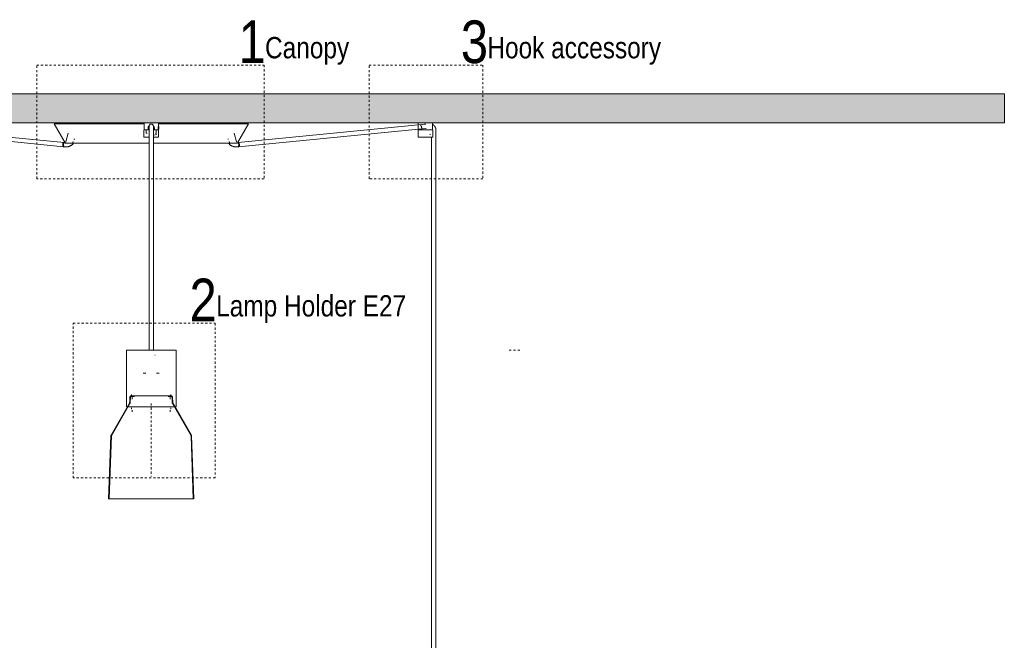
# Model space of a CAD drawing. Header units: millimetres. Extents: x 5395 to 9995, y 397 to 7363.
# Tile 3 of 5: x 6409 to 7795, y 1271 to 2145. Entities that reach past the tile are written whole.
import ezdxf

# ---------------------------------------------------------------- set-up
doc = ezdxf.new("R2010")
doc.units = ezdxf.units.MM
doc.linetypes.add('Dash', pattern=[6, 3, -3])
doc.layers.add('A-ANNO-DIMS', color=7, linetype='Dash', lineweight=9, true_color=0xd2d2d2)
for name, color, linetype, lineweight in [('A-CLNG', 7, 'Continuous', 9), ('E-LITE-EQPM', 7, 'Continuous', 20), ('G-ANNO-TEXT', 7, 'Continuous', 9)]:
    doc.layers.add(name, color=color, linetype=linetype, lineweight=lineweight)
doc.styles.add('Arial Narrow_1', font='ARIALN.TTF', dxfattribs={"height": 60})
doc.styles.add('Arial Narrow_2', font='ARIALN.TTF', dxfattribs={"height": 30})

# ---------------------------------------------------------------- blocks, each defined once
blk = doc.blocks.new('68591-3L_ 68592-3L KOMBO120 - 64314-54-3L CONGA Black_White pendant lamp ø450-3L-760899-Alzado_PDF')
at = {"layer": 'E-LITE-EQPM', "lineweight": 9}
for p, q in [((6471.4, 1972.2), (6208, 1997.9)), ((6458.3, 1998.9), (6457.4, 1998.4)), ((6457.4, 1998.4), (6472.9, 1971.6)), ((6457.4, 1998.4), (6584.2, 1998.4)), ((6458.3, 1998.9), (6584.2, 1998.9)), ((6481.1, 1999.4), (6481, 1998.9)), ((6482, 2000), (6481.9, 2000)), ((6584.1, 2000), (6584.1, 1990)), ((6584.1, 2000), (6594.1, 2000)), ((6594.1, 2000), (6604.1, 2000)), ((6604.1, 1994.8), (6604.1, 2000)), ((6604.1, 1998.9), (6729.9, 1998.9)), ((6604.1, 1998.4), (6730.8, 1998.4)), ((6706.2, 2000), (6706.4, 2000)), ((6707.3, 1998.9), (6707.1, 1999.4)), ((6715.3, 1971.6), (6730.8, 1998.4)), ((6979.7, 1997.9), (6716.3, 1972.2)), ((6730.8, 1998.4), (6729.9, 1998.9)), ((6970, 2000), (6970, 1990)), ((6990, 1990), (6990, 2000)), ((6207.4, 1992), (6470.8, 1966.2)), ((6477.4, 1985.5), (6474.1, 1973.2)), ((6583.8, 1989.3), (6583.8, 1979.8)), ((6589.8, 1990), (6584.8, 1990)), ((6587.2, 1990), (6587.2, 1986)), ((6587.2, 1986), (6588.4, 1985)), ((6591.1, 1989.8), (6589, 1989.8)), ((6589.7, 1989.8), (6591.1, 1989.8)), ((6589.8, 1990), (6589.8, 1992.7)), ((6589.8, 1989.7), (6589.8, 1990)), ((6591.1, 1995.2), (6591.1, 1995.2)), ((6591.1, 1995), (6591.1, 1987.4)), ((6591.1, 1989.5), (6591.1, 1983.8)), ((6591.1, 1983.8), (6591.1, 1680)), ((6597.8, 1994.8), (6597, 1994)), ((6597.1, 1995.2), (6597.1, 1995.2)), ((6597.1, 1987.4), (6597.1, 1995)), ((6597.1, 1991.6), (6597.8, 1990.8)), ((6597.1, 1983.8), (6597.1, 1989.5)), ((6597.1, 1680), (6597.1, 1983.8)), ((6597.6, 1989.8), (6598.6, 1989.8)), ((6599.2, 1989.8), (6597.6, 1989.8)), ((6597.8, 1990.8), (6597.8, 1994.8)), ((6597.8, 1990.8), (6598.5, 1990.8)), ((6598.5, 1992.7), (6598.5, 1990)), ((6598.5, 1990), (6598.5, 1989.7)), ((6603.5, 1990), (6598.5, 1990)), ((6598.6, 1982.7), (6601.9, 1983.8)), ((6599.9, 1985), (6601, 1986)), ((6601, 1986), (6601, 1990)), ((6603.6, 1990.8), (6604.8, 1990.8)), ((6604.8, 1994.8), (6603.8, 1994.8)), ((6604.8, 1993.3), (6603.9, 1993.3)), ((6604.1, 1990), (6604.1, 1990.8)), ((6604.4, 1979.8), (6604.4, 1989.3)), ((6604.8, 1994.8), (6604.8, 1990.8)), ((6604.8, 1991.5), (6604.8, 1991.8)), ((6714.1, 1973.2), (6710.9, 1985.5)), ((6716.9, 1966.2), (6980.3, 1992)), ((6969.7, 1989.3), (6969.7, 1979.8)), ((6970.1, 1990), (6970, 1990)), ((6970.1, 1990), (6970.1, 1991)), ((6973.1, 1990), (6970.1, 1990)), ((6973.1, 1989.7), (6973.1, 1990)), ((6973.5, 1989.8), (6973.2, 1989.8)), ((6975.4, 1989.8), (6973.5, 1989.8)), ((6974.4, 1990.8), (6974.8, 1990.8)), ((6974.8, 1992.7), (6974.8, 1990)), ((6989.9, 1990), (6974.8, 1990)), ((6977.3, 1991.6), (6981, 1992)), ((6977.9, 1990), (6977.9, 1989.7)), ((6987.1, 1989.8), (6984.9, 1989.8)), ((6986.1, 1983.3), (6987.8, 1983.8)), ((6986.9, 1989.7), (6986.9, 1990)), ((6989.9, 1990), (6989.9, 1992.7)), ((6990.3, 1979.8), (6990.3, 1989.3)), ((6994.8, 1983.8), (6994.8, 1989.5)), ((6994.8, 1080), (6994.8, 1983.8)), ((6472.4, 1972.1), (6471.4, 1972.2)), ((6472.6, 1972.1), (6471.4, 1972.2)), ((6484.2, 1973.7), (6483.5, 1971.1)), ((6485.9, 1977.1), (6486.2, 1977.1)), ((6583.8, 1979.8), (6591, 1979.8)), ((6597.2, 1979.8), (6604.4, 1979.8)), ((6702.2, 1977.1), (6702.3, 1977.1)), ((6704.7, 1971.1), (6704, 1973.7)), ((6716.3, 1972.2), (6715.6, 1972.1)), ((6716.3, 1972.2), (6715.6, 1972.1)), ((6969.7, 1979.8), (6971.4, 1979.8)), ((6971.4, 1979.8), (6990.3, 1979.8)), ((6988.8, 1979.8), (6988.8, 1080)), ((6470.8, 1966.3), (6471.8, 1966.1)), ((6470.8, 1966.2), (6473.1, 1966)), ((6714.7, 1966), (6716.9, 1966.2)), ((6716, 1966.1), (6716.9, 1966.3)), ((6559.1, 1679.1), (6559.1, 1600)), ((6629.1, 1600), (6629.1, 1679.1)), ((6564, 1613.6), (6563.8, 1606.1)), ((6564.8, 1613.6), (6564.6, 1606.1)), ((6566.3, 1617.5), (6566.3, 1615.5)), ((6567.4, 1613.9), (6567.4, 1611)), ((6620.8, 1611), (6620.8, 1613.9)), ((6621.9, 1615.5), (6621.9, 1617.5)), ((6623.6, 1606.1), (6623.4, 1613.6)), ((6624.4, 1606.1), (6624.2, 1613.6)), ((6563.5, 1605), (6537.5, 1560)), ((6564.2, 1604.6), (6538, 1559.3)), ((6559.3, 1600), (6566.8, 1600)), ((6566.3, 1598.7), (6566.3, 1596.7)), ((6566.8, 1600), (6629, 1600)), ((6567.4, 1595.1), (6567.4, 1592.8)), ((6620.8, 1592.8), (6620.8, 1595.1)), ((6621.9, 1596.7), (6621.9, 1598.7)), ((6650.2, 1559.3), (6624.1, 1604.6)), ((6650.7, 1560), (6624.8, 1605)), ((6537.2, 1559.1), (6534.1, 1470.5)), ((6538, 1559.3), (6534.9, 1470.5)), ((6653.3, 1470.5), (6650.2, 1559.3)), ((6654.1, 1470.5), (6651, 1559.1)), ((6534.1, 1470.5), (6594.1, 1470.5)), ((6594.1, 1470.5), (6654.1, 1470.5))]:
    blk.add_line(p, q, dxfattribs=at)
at = {"layer": 'E-LITE-EQPM', "lineweight": 9, "flags": 128}
for points in [[(6481.1, 1999.4), (6481.1, 1999.5), (6481.1, 1999.5), (6481.1, 1999.5), (6481.1, 1999.5), (6481.2, 1999.6), (6481.2, 1999.6), (6481.2, 1999.6), (6481.2, 1999.6), (6481.2, 1999.7), (6481.2, 1999.7), (6481.3, 1999.7), (6481.3, 1999.7), (6481.3, 1999.8), (6481.3, 1999.8), (6481.3, 1999.8), (6481.4, 1999.8), (6481.4, 1999.9), (6481.4, 1999.9), (6481.4, 1999.9), (6481.5, 1999.9), (6481.5, 1999.9), (6481.5, 1999.9), (6481.6, 1999.9), (6481.6, 2000), (6481.6, 2000), (6481.6, 2000), (6481.7, 2000), (6481.7, 2000), (6481.7, 2000), (6481.8, 2000), (6481.8, 2000), (6481.8, 2000), (6481.9, 2000)], [(6538.3, 2000), (6538.3, 2000), (6538.3, 2000), (6538.4, 2000)], [(6591.1, 1995.2), (6591.1, 1995.3), (6591.1, 1995.5), (6591.1, 1995.6), (6591.1, 1995.7), (6591.2, 1995.8), (6591.2, 1995.9), (6591.2, 1996), (6591.3, 1996.2), (6591.3, 1996.3), (6591.3, 1996.4), (6591.4, 1996.5), (6591.4, 1996.6), (6591.5, 1996.7), (6591.6, 1996.8), (6591.6, 1996.9), (6591.7, 1997), (6591.8, 1997.1), (6591.9, 1997.2), (6591.9, 1997.3), (6592, 1997.4), (6592.1, 1997.4), (6592.2, 1997.5), (6592.3, 1997.6), (6592.4, 1997.7), (6592.5, 1997.7), (6592.6, 1997.8), (6592.7, 1997.9), (6592.8, 1997.9), (6592.9, 1998), (6593, 1998), (6593.1, 1998.1), (6593.2, 1998.1), (6593.4, 1998.1), (6593.5, 1998.1), (6593.6, 1998.2), (6593.7, 1998.2), (6593.8, 1998.2), (6594, 1998.2), (6594.1, 1998.2), (6594.1, 1998.2)], [(6594.1, 1998.2), (6594.2, 1998.2), (6594.3, 1998.2), (6594.5, 1998.2), (6594.6, 1998.2), (6594.7, 1998.2), (6594.8, 1998.1), (6594.9, 1998.1), (6595.1, 1998.1), (6595.2, 1998), (6595.3, 1998), (6595.4, 1997.9), (6595.5, 1997.9), (6595.6, 1997.8), (6595.7, 1997.8), (6595.8, 1997.7), (6595.9, 1997.6), (6596, 1997.5), (6596.1, 1997.5), (6596.2, 1997.4), (6596.3, 1997.3), (6596.3, 1997.2), (6596.4, 1997.1), (6596.5, 1997), (6596.6, 1996.9), (6596.6, 1996.8), (6596.7, 1996.7), (6596.8, 1996.6), (6596.8, 1996.5), (6596.9, 1996.4), (6596.9, 1996.3), (6596.9, 1996.2), (6597, 1996.1), (6597, 1996), (6597, 1995.8), (6597.1, 1995.7), (6597.1, 1995.6), (6597.1, 1995.5), (6597.1, 1995.4), (6597.1, 1995.2), (6597.1, 1995.2)], [(6649.9, 2000), (6649.9, 2000), (6649.9, 2000), (6649.9, 2000)], [(6706.4, 2000), (6706.4, 2000), (6706.4, 2000), (6706.5, 2000), (6706.5, 2000), (6706.5, 2000), (6706.6, 2000), (6706.6, 2000), (6706.6, 2000), (6706.6, 1999.9), (6706.7, 1999.9), (6706.7, 1999.9), (6706.7, 1999.9), (6706.8, 1999.9), (6706.8, 1999.9), (6706.8, 1999.9), (6706.8, 1999.8), (6706.9, 1999.8), (6706.9, 1999.8), (6706.9, 1999.8), (6706.9, 1999.8), (6706.9, 1999.7), (6707, 1999.7), (6707, 1999.7), (6707, 1999.7), (6707, 1999.6), (6707, 1999.6), (6707.1, 1999.6), (6707.1, 1999.6), (6707.1, 1999.5), (6707.1, 1999.5), (6707.1, 1999.5), (6707.1, 1999.4), (6707.1, 1999.4)], [(6980.5, 1997.9), (6978.2, 1997.8), (6976.6, 1997.6)], [(6994.8, 1989.5), (6994.8, 1989.8), (6994.8, 1990.2), (6994.8, 1990.5), (6994.8, 1990.8), (6994.7, 1991.2), (6994.6, 1991.5), (6994.6, 1991.9), (6994.5, 1992.2), (6994.4, 1992.5), (6994.3, 1992.8), (6994.2, 1993.2), (6994, 1993.5), (6993.9, 1993.8), (6993.7, 1994.1), (6993.6, 1994.4), (6993.4, 1994.7), (6993.2, 1995), (6993, 1995.2), (6992.8, 1995.5), (6992.6, 1995.8), (6992.4, 1996), (6992.1, 1996.3), (6991.9, 1996.5), (6991.6, 1996.7), (6991.4, 1996.9), (6991.1, 1997.1), (6990.8, 1997.3), (6990.5, 1997.5), (6990.2, 1997.7), (6989.9, 1997.8), (6989.6, 1998)], [(6583.8, 1989.3), (6583.8, 1989.3), (6583.8, 1989.3), (6583.8, 1989.3), (6583.8, 1989.3), (6583.8, 1989.4), (6583.8, 1989.4), (6583.8, 1989.4), (6583.8, 1989.4), (6583.8, 1989.4), (6583.9, 1989.5), (6583.9, 1989.5), (6583.9, 1989.5), (6583.9, 1989.5), (6583.9, 1989.5), (6583.9, 1989.6), (6583.9, 1989.6), (6583.9, 1989.6), (6583.9, 1989.6), (6584, 1989.6), (6584, 1989.6), (6584, 1989.6), (6584, 1989.7), (6584, 1989.7), (6584, 1989.7), (6584, 1989.7), (6584.1, 1989.7), (6584.1, 1989.7), (6584.1, 1989.7), (6584.1, 1989.7), (6584.1, 1989.7), (6584.2, 1989.7), (6584.2, 1989.8), (6584.2, 1989.8), (6584.2, 1989.8), (6584.2, 1989.8), (6584.3, 1989.8), (6584.3, 1989.8), (6584.3, 1989.8), (6584.3, 1989.8), (6584.3, 1989.8)], [(6591, 1989.8), (6590.7, 1989.8), (6590.3, 1989.8), (6589.9, 1989.8), (6589.6, 1989.8), (6589.2, 1989.8), (6588.9, 1989.8), (6588.6, 1989.8), (6588.3, 1989.8), (6588, 1989.8), (6587.7, 1989.8), (6587.4, 1989.8), (6587.1, 1989.8), (6586.8, 1989.8), (6586.6, 1989.8), (6586.3, 1989.8), (6586.1, 1989.8), (6585.9, 1989.8), (6585.7, 1989.8), (6585.5, 1989.8), (6585.3, 1989.8), (6585.1, 1989.8), (6585, 1989.8), (6584.9, 1989.8), (6584.7, 1989.8), (6584.6, 1989.8), (6584.5, 1989.8), (6584.5, 1989.8), (6584.4, 1989.8), (6584.4, 1989.8), (6584.3, 1989.8), (6584.3, 1989.8), (6584.3, 1989.8)], [(6584.3, 1989.8), (6584.3, 1989.8), (6584.4, 1989.8), (6584.4, 1989.8), (6584.4, 1989.8), (6584.5, 1989.8), (6584.6, 1989.8), (6584.7, 1989.8), (6584.8, 1989.8), (6584.9, 1989.8), (6585.1, 1989.8), (6585.3, 1989.8), (6585.4, 1989.8), (6585.6, 1989.8), (6585.8, 1989.8), (6586, 1989.8), (6586.3, 1989.8), (6586.5, 1989.8), (6586.8, 1989.8), (6587, 1989.8), (6587.3, 1989.8), (6587.5, 1989.8)], [(6589.8, 1989.8), (6590.2, 1989.8), (6590.6, 1989.8), (6590.9, 1989.8), (6591.1, 1989.8)], [(6591.1, 1995.2), (6591.1, 1995.1), (6591.1, 1995), (6591.1, 1994.9), (6591.1, 1994.8), (6591.1, 1994.7), (6591.1, 1994.6), (6591.1, 1994.5), (6591.1, 1994.3), (6591.1, 1994.2), (6591.1, 1994), (6591.1, 1993.8), (6591.1, 1993.7), (6591.1, 1993.5), (6591.1, 1993.3), (6591.1, 1993.1), (6591.1, 1992.9), (6591.1, 1992.7), (6591.1, 1992.5), (6591.1, 1992.3), (6591.1, 1992.1), (6591.1, 1991.9), (6591.1, 1991.7), (6591.1, 1991.4), (6591.1, 1991.2), (6591.1, 1991), (6591.1, 1990.7), (6591.1, 1990.5), (6591.1, 1990.3), (6591.1, 1990), (6591.1, 1989.8), (6591.1, 1989.5), (6591.1, 1989.5)], [(6591.1, 1994.6), (6591.1, 1995), (6591.1, 1995.2), (6591.1, 1995.2)], [(6597.1, 1995.2), (6597.1, 1995.1), (6597.1, 1994.8), (6597.1, 1994.6)], [(6597.1, 1989.5), (6597.1, 1989.7), (6597.1, 1990), (6597.1, 1990.2), (6597.1, 1990.4), (6597.1, 1990.7), (6597.1, 1990.9), (6597.1, 1991.2), (6597.1, 1991.4), (6597.1, 1991.6), (6597.1, 1991.8), (6597.1, 1992.1), (6597.1, 1992.3), (6597.1, 1992.5), (6597.1, 1992.7), (6597.1, 1992.9), (6597.1, 1993.1), (6597.1, 1993.3), (6597.1, 1993.5), (6597.1, 1993.6), (6597.1, 1993.8), (6597.1, 1994), (6597.1, 1994.1), (6597.1, 1994.3), (6597.1, 1994.4), (6597.1, 1994.6), (6597.1, 1994.7), (6597.1, 1994.8), (6597.1, 1994.9), (6597.1, 1995), (6597.1, 1995.1), (6597.1, 1995.2), (6597.1, 1995.2)], [(6603.9, 1989.8), (6603.9, 1989.8), (6603.9, 1989.8), (6603.8, 1989.8), (6603.8, 1989.8), (6603.7, 1989.8), (6603.6, 1989.8), (6603.5, 1989.8), (6603.4, 1989.8), (6603.3, 1989.8), (6603.1, 1989.8), (6603, 1989.8), (6602.8, 1989.8), (6602.6, 1989.8), (6602.4, 1989.8), (6602.2, 1989.8), (6602, 1989.8), (6601.7, 1989.8), (6601.5, 1989.8), (6601.2, 1989.8), (6600.9, 1989.8), (6600.6, 1989.8), (6600.3, 1989.8), (6600, 1989.8), (6599.7, 1989.8), (6599.4, 1989.8), (6599.1, 1989.8), (6598.7, 1989.8), (6598.4, 1989.8), (6598, 1989.8), (6597.7, 1989.8), (6597.3, 1989.8), (6597.1, 1989.8)], [(6597.2, 1989.8), (6597.6, 1989.8), (6597.9, 1989.8), (6598.3, 1989.8), (6598.5, 1989.8)], [(6600.9, 1989.8), (6601.1, 1989.8), (6601.4, 1989.8), (6601.7, 1989.8), (6601.9, 1989.8), (6602.1, 1989.8), (6602.3, 1989.8), (6602.6, 1989.8), (6602.7, 1989.8), (6602.9, 1989.8), (6603.1, 1989.8), (6603.2, 1989.8), (6603.4, 1989.8), (6603.5, 1989.8), (6603.6, 1989.8), (6603.7, 1989.8), (6603.8, 1989.8), (6603.8, 1989.8), (6603.9, 1989.8), (6603.9, 1989.8), (6603.9, 1989.8), (6603.9, 1989.8)], [(6603.9, 1989.8), (6603.9, 1989.8), (6603.9, 1989.8), (6604, 1989.8), (6604, 1989.8), (6604, 1989.8), (6604, 1989.8), (6604, 1989.8), (6604.1, 1989.7), (6604.1, 1989.7), (6604.1, 1989.7), (6604.1, 1989.7), (6604.1, 1989.7), (6604.1, 1989.7), (6604.2, 1989.7), (6604.2, 1989.7), (6604.2, 1989.7), (6604.2, 1989.7), (6604.2, 1989.6), (6604.2, 1989.6), (6604.3, 1989.6), (6604.3, 1989.6), (6604.3, 1989.6), (6604.3, 1989.6), (6604.3, 1989.6), (6604.3, 1989.5), (6604.3, 1989.5), (6604.3, 1989.5), (6604.4, 1989.5), (6604.4, 1989.5), (6604.4, 1989.5), (6604.4, 1989.4), (6604.4, 1989.4), (6604.4, 1989.4), (6604.4, 1989.4), (6604.4, 1989.4), (6604.4, 1989.3), (6604.4, 1989.3), (6604.4, 1989.3), (6604.4, 1989.3), (6604.4, 1989.3)], [(6969.7, 1989.3), (6969.7, 1989.3), (6969.7, 1989.3), (6969.7, 1989.3), (6969.7, 1989.3), (6969.7, 1989.4), (6969.7, 1989.4), (6969.7, 1989.4), (6969.7, 1989.4), (6969.7, 1989.4), (6969.7, 1989.5), (6969.7, 1989.5), (6969.8, 1989.5), (6969.8, 1989.5), (6969.8, 1989.5), (6969.8, 1989.6), (6969.8, 1989.6), (6969.8, 1989.6), (6969.8, 1989.6), (6969.8, 1989.6), (6969.9, 1989.6), (6969.9, 1989.6), (6969.9, 1989.7), (6969.9, 1989.7), (6969.9, 1989.7), (6969.9, 1989.7), (6969.9, 1989.7), (6970, 1989.7), (6970, 1989.7), (6970, 1989.7), (6970, 1989.7), (6970, 1989.7), (6970.1, 1989.8), (6970.1, 1989.8), (6970.1, 1989.8), (6970.1, 1989.8), (6970.1, 1989.8), (6970.2, 1989.8), (6970.2, 1989.8), (6970.2, 1989.8), (6970.2, 1989.8)], [(6971.8, 1989.8), (6971.6, 1989.8), (6971.4, 1989.8), (6971.2, 1989.8), (6971.1, 1989.8), (6970.9, 1989.8), (6970.8, 1989.8), (6970.6, 1989.8), (6970.5, 1989.8), (6970.4, 1989.8), (6970.4, 1989.8), (6970.3, 1989.8), (6970.3, 1989.8), (6970.2, 1989.8), (6970.2, 1989.8), (6970.2, 1989.8)], [(6970.2, 1989.8), (6970.2, 1989.8), (6970.2, 1989.8), (6970.3, 1989.8), (6970.3, 1989.8), (6970.4, 1989.8), (6970.5, 1989.8), (6970.6, 1989.8), (6970.7, 1989.8), (6970.8, 1989.8), (6971, 1989.8), (6971.1, 1989.8), (6971.3, 1989.8), (6971.5, 1989.8), (6971.7, 1989.8)], [(6989.8, 1989.8), (6989.8, 1989.8), (6989.7, 1989.8), (6989.7, 1989.8), (6989.7, 1989.8), (6989.6, 1989.8), (6989.5, 1989.8), (6989.4, 1989.8), (6989.3, 1989.8), (6989.2, 1989.8), (6989, 1989.8), (6988.8, 1989.8), (6988.7, 1989.8), (6988.5, 1989.8), (6988.3, 1989.8), (6988.1, 1989.8), (6987.8, 1989.8), (6987.6, 1989.8), (6987.4, 1989.8), (6987.1, 1989.8), (6986.8, 1989.8), (6986.5, 1989.8), (6986.2, 1989.8), (6985.9, 1989.8), (6985.6, 1989.8), (6985.3, 1989.8), (6984.9, 1989.8), (6984.6, 1989.8), (6984.3, 1989.8), (6983.9, 1989.8), (6983.5, 1989.8), (6983.2, 1989.8), (6982.8, 1989.8), (6982.4, 1989.8), (6982, 1989.8), (6981.7, 1989.8), (6981.3, 1989.8), (6980.9, 1989.8), (6980.5, 1989.8), (6980.1, 1989.8), (6979.7, 1989.8), (6979.3, 1989.8), (6978.9, 1989.8), (6978.5, 1989.8), (6978.2, 1989.8), (6977.8, 1989.8), (6977.4, 1989.8), (6977, 1989.8), (6976.6, 1989.8), (6976.3, 1989.8), (6975.9, 1989.8), (6975.6, 1989.8), (6975.2, 1989.8), (6974.9, 1989.8), (6974.6, 1989.8), (6974.2, 1989.8), (6973.9, 1989.8), (6973.6, 1989.8), (6973.3, 1989.8), (6973, 1989.8), (6972.8, 1989.8), (6972.5, 1989.8), (6972.3, 1989.8), (6972, 1989.8), (6971.8, 1989.8), (6971.8, 1989.8)], [(6986.9, 1989.8), (6987.2, 1989.8), (6987.5, 1989.8), (6987.7, 1989.8), (6987.9, 1989.8), (6988.2, 1989.8), (6988.2, 1989.8)], [(6988.2, 1989.8), (6988.4, 1989.8), (6988.6, 1989.8), (6988.8, 1989.8), (6988.9, 1989.8), (6989.1, 1989.8), (6989.2, 1989.8), (6989.3, 1989.8), (6989.5, 1989.8), (6989.5, 1989.8), (6989.6, 1989.8), (6989.7, 1989.8), (6989.7, 1989.8), (6989.8, 1989.8), (6989.8, 1989.8), (6989.8, 1989.8)], [(6988.8, 1989.9), (6988.8, 1989.8), (6988.8, 1989.6)], [(6989.8, 1989.8), (6989.8, 1989.8), (6989.8, 1989.8), (6989.8, 1989.8), (6989.9, 1989.8), (6989.9, 1989.8), (6989.9, 1989.8), (6989.9, 1989.8), (6989.9, 1989.7), (6990, 1989.7), (6990, 1989.7), (6990, 1989.7), (6990, 1989.7), (6990, 1989.7), (6990, 1989.7), (6990.1, 1989.7), (6990.1, 1989.7), (6990.1, 1989.7), (6990.1, 1989.6), (6990.1, 1989.6), (6990.1, 1989.6), (6990.2, 1989.6), (6990.2, 1989.6), (6990.2, 1989.6), (6990.2, 1989.6), (6990.2, 1989.5), (6990.2, 1989.5), (6990.2, 1989.5), (6990.2, 1989.5), (6990.2, 1989.5), (6990.3, 1989.5), (6990.3, 1989.4), (6990.3, 1989.4), (6990.3, 1989.4), (6990.3, 1989.4), (6990.3, 1989.4), (6990.3, 1989.3), (6990.3, 1989.3), (6990.3, 1989.3), (6990.3, 1989.3), (6990.3, 1989.3)], [(6473.8, 1971.1), (6473.7, 1971.1), (6473.7, 1971.1), (6473.7, 1971.1), (6473.6, 1971.1), (6473.6, 1971.1), (6473.5, 1971.1), (6473.5, 1971.1), (6473.5, 1971.1), (6473.4, 1971.1), (6473.4, 1971.1), (6473.4, 1971.2), (6473.3, 1971.2), (6473.3, 1971.2), (6473.2, 1971.2), (6473.2, 1971.2), (6473.2, 1971.3), (6473.2, 1971.3), (6473.1, 1971.3), (6473.1, 1971.3), (6473.1, 1971.4), (6473, 1971.4), (6473, 1971.4), (6473, 1971.5), (6473, 1971.5), (6472.9, 1971.5), (6472.9, 1971.6), (6472.9, 1971.6)], [(6473.6, 1972.9), (6473.6, 1972.9), (6473.6, 1972.9), (6473.7, 1972.9), (6473.7, 1972.9), (6473.7, 1972.9), (6473.7, 1972.9), (6473.7, 1972.9), (6473.8, 1972.9), (6473.8, 1972.9), (6473.8, 1972.9), (6473.8, 1972.9), (6473.8, 1972.9), (6473.8, 1972.9), (6473.9, 1972.9), (6473.9, 1972.9), (6473.9, 1973), (6473.9, 1973), (6473.9, 1973), (6473.9, 1973), (6474, 1973), (6474, 1973), (6474, 1973), (6474, 1973), (6474, 1973.1), (6474, 1973.1), (6474, 1973.1), (6474, 1973.1), (6474, 1973.1), (6474.1, 1973.1), (6474.1, 1973.2), (6474.1, 1973.2), (6474.1, 1973.2), (6474.1, 1973.2)], [(6480.1, 1971.1), (6478.8, 1971.1), (6477.5, 1971.1), (6476.4, 1971.1), (6475.5, 1971.1), (6474.8, 1971.1), (6474.3, 1971.1), (6473.9, 1971.1), (6473.8, 1971.1), (6473.8, 1971.1)], [(6473.8, 1971.1), (6473.9, 1971.1), (6474.2, 1971.1), (6474.6, 1971.1), (6475.3, 1971.1), (6476.2, 1971.1), (6477.2, 1971.1), (6478.5, 1971.1), (6479.9, 1971.1), (6481.5, 1971.1), (6483.3, 1971.1), (6485.2, 1971.1), (6487.4, 1971.1), (6489.7, 1971.1), (6492.2, 1971.1), (6494.8, 1971.1), (6497.6, 1971.1), (6500.5, 1971.1), (6503.6, 1971.1), (6506.9, 1971.1), (6510.3, 1971.1), (6513.8, 1971.1), (6517.4, 1971.1), (6521.2, 1971.1), (6525.1, 1971.1), (6529.1, 1971.1), (6533.2, 1971.1), (6537.4, 1971.1), (6541.7, 1971.1), (6546.1, 1971.1), (6550.5, 1971.1), (6555, 1971.1), (6559.6, 1971.1), (6564.2, 1971.1), (6568.9, 1971.1), (6573.7, 1971.1), (6578.4, 1971.1), (6583.2, 1971.1), (6588, 1971.1), (6591.1, 1971.1)], [(6474.3, 1966), (6474.9, 1966), (6475.4, 1966), (6476, 1966.1), (6476.5, 1966.1), (6477, 1966.2), (6477.6, 1966.4), (6478.1, 1966.5), (6478.6, 1966.7), (6479.1, 1966.9), (6479.6, 1967.1), (6480.1, 1967.3), (6480.6, 1967.5), (6481.1, 1967.8), (6481.5, 1968.1), (6482, 1968.4), (6482.4, 1968.7), (6482.9, 1969.1), (6483.3, 1969.4), (6483.7, 1969.8), (6484.1, 1970.2), (6484.4, 1970.6), (6484.8, 1971)], [(6485.1, 1976.7), (6485.1, 1976.7), (6485.1, 1976.8), (6485.2, 1976.8), (6485.2, 1976.8), (6485.2, 1976.9), (6485.3, 1976.9), (6485.3, 1976.9), (6485.3, 1976.9), (6485.3, 1976.9), (6485.4, 1977), (6485.4, 1977), (6485.5, 1977), (6485.5, 1977), (6485.5, 1977), (6485.6, 1977), (6485.6, 1977.1), (6485.6, 1977.1), (6485.7, 1977.1), (6485.7, 1977.1), (6485.8, 1977.1), (6485.8, 1977.1), (6485.8, 1977.1)], [(6486.4, 1977.1), (6486.1, 1977.1), (6485.9, 1977.1)], [(6597.1, 1971.1), (6598.9, 1971.1), (6603.7, 1971.1), (6608.5, 1971.1), (6613.3, 1971.1), (6618, 1971.1), (6622.7, 1971.1), (6627.4, 1971.1), (6632, 1971.1), (6636.5, 1971.1), (6641, 1971.1), (6645.4, 1971.1), (6649.7, 1971.1), (6653.9, 1971.1), (6658, 1971.1), (6662.1, 1971.1), (6666, 1971.1), (6669.8, 1971.1), (6673.5, 1971.1), (6677, 1971.1), (6680.4, 1971.1), (6683.7, 1971.1), (6686.9, 1971.1), (6689.8, 1971.1), (6692.7, 1971.1), (6695.4, 1971.1), (6697.9, 1971.1), (6700.2, 1971.1), (6702.4, 1971.1), (6704.4, 1971.1), (6706.3, 1971.1), (6707.9, 1971.1), (6709.4, 1971.1), (6710.7, 1971.1), (6711.8, 1971.1), (6712.7, 1971.1), (6713.4, 1971.1), (6713.9, 1971.1), (6714.3, 1971.1), (6714.4, 1971.1), (6714.4, 1971.1)], [(6702.3, 1977.1), (6702, 1977.1), (6701.8, 1977.1)], [(6702.4, 1977.1), (6702.4, 1977.1), (6702.5, 1977.1), (6702.5, 1977.1), (6702.6, 1977.1), (6702.6, 1977.1), (6702.6, 1977.1), (6702.7, 1977), (6702.7, 1977), (6702.7, 1977), (6702.8, 1977), (6702.8, 1977), (6702.8, 1977), (6702.9, 1976.9), (6702.9, 1976.9), (6702.9, 1976.9), (6703, 1976.9), (6703, 1976.8), (6703, 1976.8), (6703.1, 1976.8), (6703.1, 1976.8), (6703.1, 1976.7), (6703.1, 1976.7)], [(6703, 1971), (6703.4, 1970.6), (6703.7, 1970.1), (6704.1, 1969.8), (6704.5, 1969.4), (6704.9, 1969), (6705.4, 1968.7), (6705.8, 1968.4), (6706.2, 1968.1), (6706.7, 1967.8), (6707.2, 1967.5), (6707.7, 1967.3), (6708.2, 1967.1), (6708.7, 1966.8), (6709.2, 1966.7), (6709.7, 1966.5), (6710.2, 1966.4), (6710.7, 1966.2), (6711.3, 1966.1), (6711.8, 1966.1), (6712.4, 1966), (6712.9, 1966), (6713.4, 1966)], [(6714.4, 1971.1), (6714.3, 1971.1), (6714.1, 1971.1), (6713.6, 1971.1), (6712.9, 1971.1), (6712, 1971.1), (6711, 1971.1), (6709.8, 1971.1), (6708.3, 1971.1), (6707.6, 1971.1)], [(6714.1, 1973.2), (6714.1, 1973.2), (6714.2, 1973.2), (6714.2, 1973.2), (6714.2, 1973.1), (6714.2, 1973.1), (6714.2, 1973.1), (6714.2, 1973.1), (6714.2, 1973.1), (6714.2, 1973.1), (6714.2, 1973), (6714.2, 1973), (6714.3, 1973), (6714.3, 1973), (6714.3, 1973), (6714.3, 1973), (6714.3, 1973), (6714.3, 1972.9), (6714.3, 1972.9), (6714.4, 1972.9), (6714.4, 1972.9), (6714.4, 1972.9), (6714.4, 1972.9), (6714.4, 1972.9), (6714.4, 1972.9), (6714.5, 1972.9), (6714.5, 1972.9), (6714.5, 1972.9), (6714.5, 1972.9), (6714.5, 1972.9), (6714.6, 1972.9), (6714.6, 1972.9), (6714.6, 1972.9), (6714.6, 1972.9)], [(6715.3, 1971.6), (6715.3, 1971.5), (6715.3, 1971.5), (6715.2, 1971.5), (6715.2, 1971.4), (6715.2, 1971.4), (6715.2, 1971.4), (6715.1, 1971.3), (6715.1, 1971.3), (6715.1, 1971.3), (6715, 1971.3), (6715, 1971.2), (6715, 1971.2), (6714.9, 1971.2), (6714.9, 1971.2), (6714.9, 1971.2), (6714.8, 1971.2), (6714.8, 1971.1), (6714.8, 1971.1), (6714.7, 1971.1), (6714.7, 1971.1), (6714.6, 1971.1), (6714.6, 1971.1), (6714.6, 1971.1), (6714.5, 1971.1), (6714.5, 1971.1), (6714.4, 1971.1), (6714.4, 1971.1)], [(6473.1, 1966), (6473.6, 1966), (6474.1, 1966), (6474.3, 1966)], [(6713.4, 1966), (6713.9, 1966), (6714.5, 1966), (6714.7, 1966)], [(6559.1, 1679.1), (6559.1, 1679.1), (6559.1, 1679.1), (6559.1, 1679.2), (6559.1, 1679.2), (6559.1, 1679.2), (6559.1, 1679.3), (6559.1, 1679.3), (6559.2, 1679.4), (6559.2, 1679.4), (6559.2, 1679.4), (6559.2, 1679.5), (6559.2, 1679.5), (6559.2, 1679.5), (6559.3, 1679.6), (6559.3, 1679.6), (6559.3, 1679.6), (6559.3, 1679.6), (6559.3, 1679.7), (6559.4, 1679.7), (6559.4, 1679.7), (6559.4, 1679.8), (6559.5, 1679.8), (6559.5, 1679.8), (6559.5, 1679.8), (6559.5, 1679.8), (6559.6, 1679.9), (6559.6, 1679.9), (6559.6, 1679.9), (6559.7, 1679.9), (6559.7, 1679.9), (6559.7, 1679.9), (6559.8, 1680), (6559.8, 1680), (6559.9, 1680), (6559.9, 1680), (6559.9, 1680), (6560, 1680), (6560, 1680), (6560, 1680), (6560.1, 1680)], [(6567.5, 1680), (6566.7, 1680), (6565.9, 1680), (6565.2, 1680), (6564.5, 1680), (6563.8, 1680), (6563.2, 1680), (6562.7, 1680), (6562.2, 1680), (6561.7, 1680), (6561.3, 1680), (6561, 1680), (6560.7, 1680), (6560.5, 1680), (6560.3, 1680), (6560.2, 1680), (6560.1, 1680), (6560.1, 1680)], [(6560.1, 1680), (6560.1, 1680), (6560.2, 1680), (6560.3, 1680), (6560.5, 1680), (6560.7, 1680), (6561, 1680), (6561.4, 1680), (6561.8, 1680), (6562.2, 1680), (6562.7, 1680), (6563.3, 1680), (6563.9, 1680), (6564.6, 1680), (6565.3, 1680), (6566, 1680), (6566.8, 1680), (6567.5, 1680)], [(6628.2, 1680), (6628.1, 1680), (6628.1, 1680), (6627.9, 1680), (6627.7, 1680), (6627.5, 1680), (6627.2, 1680), (6626.8, 1680), (6626.4, 1680), (6626, 1680), (6625.5, 1680), (6624.9, 1680), (6624.3, 1680), (6623.7, 1680), (6623, 1680), (6622.2, 1680), (6621.4, 1680), (6620.6, 1680), (6619.7, 1680), (6618.8, 1680), (6617.8, 1680), (6616.8, 1680), (6615.8, 1680), (6614.7, 1680), (6613.6, 1680), (6612.5, 1680), (6611.3, 1680), (6610.2, 1680), (6608.9, 1680), (6607.7, 1680), (6606.4, 1680), (6605.2, 1680), (6603.9, 1680), (6602.6, 1680), (6601.2, 1680), (6599.9, 1680), (6598.6, 1680), (6597.2, 1680), (6595.8, 1680), (6594.5, 1680), (6593.1, 1680), (6591.8, 1680), (6590.4, 1680), (6589, 1680), (6587.7, 1680), (6586.4, 1680), (6585.1, 1680), (6583.7, 1680), (6582.5, 1680), (6581.2, 1680), (6579.9, 1680), (6578.7, 1680), (6577.5, 1680), (6576.3, 1680), (6575.2, 1680), (6574.1, 1680), (6573, 1680), (6571.9, 1680), (6570.9, 1680), (6569.9, 1680), (6569, 1680), (6568.1, 1680), (6567.5, 1680)], [(6620.7, 1680), (6621.5, 1680), (6622.3, 1680), (6623, 1680), (6623.7, 1680), (6624.4, 1680), (6625, 1680), (6625.5, 1680), (6626, 1680), (6626.5, 1680), (6626.9, 1680), (6627.2, 1680), (6627.5, 1680), (6627.7, 1680), (6627.9, 1680), (6628.1, 1680), (6628.1, 1680), (6628.2, 1680)], [(6628.2, 1680), (6628.2, 1680), (6628.2, 1680), (6628.3, 1680), (6628.3, 1680), (6628.3, 1680), (6628.4, 1680), (6628.4, 1680), (6628.5, 1680), (6628.5, 1679.9), (6628.5, 1679.9), (6628.6, 1679.9), (6628.6, 1679.9), (6628.6, 1679.9), (6628.7, 1679.9), (6628.7, 1679.8), (6628.7, 1679.8), (6628.8, 1679.8), (6628.8, 1679.8), (6628.8, 1679.7), (6628.8, 1679.7), (6628.9, 1679.7), (6628.9, 1679.7), (6628.9, 1679.6), (6628.9, 1679.6), (6629, 1679.6), (6629, 1679.5), (6629, 1679.5), (6629, 1679.5), (6629, 1679.4), (6629, 1679.4), (6629.1, 1679.4), (6629.1, 1679.3), (6629.1, 1679.3), (6629.1, 1679.3), (6629.1, 1679.2), (6629.1, 1679.2), (6629.1, 1679.1), (6629.1, 1679.1), (6629.1, 1679.1), (6629.1, 1679.1)], [(6582.9, 1647.3), (6583.3, 1647.3), (6583.6, 1647.4), (6584, 1647.5), (6584.3, 1647.5), (6584.7, 1647.5), (6585, 1647.5)], [(6586.4, 1647.5), (6586.2, 1647.5), (6586, 1647.5), (6585.9, 1647.5), (6585.7, 1647.5), (6585.6, 1647.5), (6585.5, 1647.5), (6585.4, 1647.5), (6585.3, 1647.5), (6585.3, 1647.5), (6585.2, 1647.5), (6585.2, 1647.5), (6585.1, 1647.5), (6585.1, 1647.5)], [(6585.1, 1647.5), (6585.2, 1647.5), (6585.2, 1647.5), (6585.2, 1647.5), (6585.3, 1647.5), (6585.4, 1647.5)], [(6603.1, 1647.5), (6603.1, 1647.5), (6603, 1647.5), (6603, 1647.5), (6602.9, 1647.5), (6602.8, 1647.5), (6602.7, 1647.5), (6602.6, 1647.5), (6602.5, 1647.5), (6602.4, 1647.5), (6602.2, 1647.5), (6602.1, 1647.5), (6601.9, 1647.5), (6601.7, 1647.5)], [(6602.9, 1647.5), (6603, 1647.5), (6603, 1647.5), (6603.1, 1647.5), (6603.1, 1647.5), (6603.1, 1647.5)], [(6603.4, 1647.5), (6603.8, 1647.5), (6604.1, 1647.5), (6604.5, 1647.4), (6604.8, 1647.4), (6605.2, 1647.3), (6605.5, 1647.2)], [(6564, 1613.6), (6564, 1613.7), (6564, 1613.7), (6564.1, 1613.8), (6564.1, 1613.9), (6564.1, 1614), (6564.1, 1614.1), (6564.1, 1614.1), (6564.2, 1614.2), (6564.2, 1614.3), (6564.2, 1614.4), (6564.3, 1614.4), (6564.3, 1614.5), (6564.3, 1614.6), (6564.4, 1614.6), (6564.4, 1614.7), (6564.5, 1614.8), (6564.5, 1614.8), (6564.6, 1614.9), (6564.6, 1615), (6564.7, 1615), (6564.8, 1615.1), (6564.8, 1615.1), (6564.9, 1615.2), (6565, 1615.2), (6565, 1615.3), (6565.1, 1615.3), (6565.2, 1615.3), (6565.2, 1615.4), (6565.3, 1615.4), (6565.4, 1615.4), (6565.5, 1615.4), (6565.5, 1615.5), (6565.6, 1615.5), (6565.7, 1615.5), (6565.8, 1615.5), (6565.9, 1615.5), (6565.9, 1615.5), (6566, 1615.5), (6566.1, 1615.5)], [(6564.8, 1613.6), (6564.8, 1613.6), (6564.8, 1613.7), (6564.8, 1613.7), (6564.9, 1613.8), (6564.9, 1613.8), (6564.9, 1613.8), (6564.9, 1613.9), (6564.9, 1613.9), (6564.9, 1614), (6564.9, 1614), (6565, 1614.1), (6565, 1614.1), (6565, 1614.2), (6565, 1614.2), (6565.1, 1614.2), (6565.1, 1614.3), (6565.1, 1614.3), (6565.2, 1614.4), (6565.2, 1614.4), (6565.2, 1614.4), (6565.3, 1614.5), (6565.3, 1614.5), (6565.3, 1614.5), (6565.4, 1614.5), (6565.4, 1614.6), (6565.5, 1614.6), (6565.5, 1614.6), (6565.6, 1614.6), (6565.6, 1614.6), (6565.6, 1614.7), (6565.7, 1614.7), (6565.7, 1614.7), (6565.8, 1614.7), (6565.8, 1614.7), (6565.9, 1614.7), (6565.9, 1614.7), (6566, 1614.7), (6566, 1614.7), (6566.1, 1614.7)], [(6594.1, 1615.5), (6593, 1615.5), (6591.9, 1615.5), (6590.8, 1615.5), (6589.6, 1615.5), (6588.5, 1615.5), (6587.4, 1615.5), (6586.4, 1615.5), (6585.3, 1615.5), (6584.2, 1615.5), (6583.2, 1615.5), (6582.2, 1615.5), (6581.2, 1615.5), (6580.2, 1615.5), (6579.2, 1615.5), (6578.3, 1615.5), (6577.4, 1615.5), (6576.5, 1615.5), (6575.6, 1615.5), (6574.8, 1615.5), (6574, 1615.5), (6573.2, 1615.5), (6572.5, 1615.5), (6571.8, 1615.5), (6571.1, 1615.5), (6570.5, 1615.5), (6569.9, 1615.5), (6569.4, 1615.5), (6568.9, 1615.5), (6568.4, 1615.5), (6568, 1615.5), (6567.6, 1615.5), (6567.2, 1615.5), (6566.9, 1615.5), (6566.7, 1615.5), (6566.5, 1615.5), (6566.3, 1615.5), (6566.2, 1615.5), (6566.1, 1615.5), (6566.1, 1615.5), (6566.1, 1615.5)], [(6566.1, 1615.5), (6566.1, 1615.5), (6566.1, 1615.5), (6566.3, 1615.5), (6566.4, 1615.5), (6566.6, 1615.5), (6566.9, 1615.5)], [(6570.5, 1614.7), (6569.9, 1614.7), (6569.4, 1614.7), (6568.9, 1614.7), (6568.4, 1614.7), (6568, 1614.7), (6567.6, 1614.7), (6567.2, 1614.7), (6566.9, 1614.7), (6566.7, 1614.7), (6566.5, 1614.7), (6566.3, 1614.7), (6566.2, 1614.7), (6566.1, 1614.7), (6566.1, 1614.7), (6566.1, 1614.7)], [(6566.1, 1614.7), (6566.1, 1614.7), (6566.1, 1614.7), (6566.3, 1614.7), (6566.4, 1614.7), (6566.6, 1614.7)], [(6622.2, 1615.5), (6622.1, 1615.5), (6622.1, 1615.5), (6622, 1615.5), (6621.8, 1615.5), (6621.6, 1615.5), (6621.4, 1615.5), (6621.1, 1615.5), (6620.7, 1615.5), (6620.4, 1615.5), (6620, 1615.5), (6619.5, 1615.5), (6619, 1615.5), (6618.5, 1615.5), (6617.9, 1615.5), (6617.3, 1615.5), (6616.6, 1615.5), (6615.9, 1615.5), (6615.2, 1615.5), (6614.4, 1615.5), (6613.7, 1615.5), (6612.8, 1615.5), (6612, 1615.5), (6611.1, 1615.5), (6610.2, 1615.5), (6609.3, 1615.5), (6608.3, 1615.5), (6607.3, 1615.5), (6606.3, 1615.5), (6605.3, 1615.5), (6604.3, 1615.5), (6603.2, 1615.5), (6602.2, 1615.5), (6601.1, 1615.5), (6600, 1615.5), (6598.9, 1615.5), (6597.8, 1615.5), (6596.7, 1615.5), (6595.5, 1615.5), (6594.4, 1615.5), (6594.1, 1615.5)], [(6622.2, 1614.7), (6622.1, 1614.7), (6622.1, 1614.7), (6622, 1614.7), (6621.8, 1614.7), (6621.6, 1614.7), (6621.4, 1614.7), (6621.1, 1614.7), (6620.7, 1614.7), (6620.4, 1614.7), (6620, 1614.7), (6619.5, 1614.7), (6619, 1614.7), (6618.5, 1614.7), (6617.9, 1614.7)], [(6621.3, 1615.5), (6621.5, 1615.5), (6621.8, 1615.5), (6621.9, 1615.5), (6622.1, 1615.5), (6622.1, 1615.5), (6622.2, 1615.5), (6622.2, 1615.5)], [(6621.5, 1614.7), (6621.8, 1614.7), (6621.9, 1614.7), (6622.1, 1614.7), (6622.1, 1614.7), (6622.2, 1614.7), (6622.2, 1614.7)], [(6622.2, 1615.5), (6622.3, 1615.5), (6622.3, 1615.5), (6622.4, 1615.5), (6622.5, 1615.5), (6622.6, 1615.5), (6622.6, 1615.5), (6622.7, 1615.5), (6622.8, 1615.4), (6622.9, 1615.4), (6623, 1615.4), (6623, 1615.3), (6623.1, 1615.3), (6623.2, 1615.3), (6623.2, 1615.2), (6623.3, 1615.2), (6623.4, 1615.1), (6623.4, 1615.1), (6623.5, 1615), (6623.6, 1615), (6623.6, 1614.9), (6623.7, 1614.9), (6623.7, 1614.8), (6623.8, 1614.7), (6623.8, 1614.7), (6623.9, 1614.6), (6623.9, 1614.5), (6623.9, 1614.5), (6624, 1614.4), (6624, 1614.3), (6624.1, 1614.2), (6624.1, 1614.2), (6624.1, 1614.1), (6624.1, 1614), (6624.1, 1613.9), (6624.2, 1613.9), (6624.2, 1613.8), (6624.2, 1613.7), (6624.2, 1613.6), (6624.2, 1613.6)], [(6622.2, 1614.7), (6622.2, 1614.7), (6622.3, 1614.7), (6622.3, 1614.7), (6622.4, 1614.7), (6622.4, 1614.7), (6622.5, 1614.7), (6622.5, 1614.7), (6622.6, 1614.7), (6622.6, 1614.7), (6622.6, 1614.6), (6622.7, 1614.6), (6622.7, 1614.6), (6622.8, 1614.6), (6622.8, 1614.5), (6622.9, 1614.5), (6622.9, 1614.5), (6622.9, 1614.5), (6623, 1614.4), (6623, 1614.4), (6623, 1614.4), (6623.1, 1614.3), (6623.1, 1614.3), (6623.1, 1614.3), (6623.2, 1614.2), (6623.2, 1614.2), (6623.2, 1614.1), (6623.2, 1614.1), (6623.3, 1614), (6623.3, 1614), (6623.3, 1614), (6623.3, 1613.9), (6623.3, 1613.9), (6623.3, 1613.8), (6623.4, 1613.8), (6623.4, 1613.7), (6623.4, 1613.7), (6623.4, 1613.6), (6623.4, 1613.6), (6623.4, 1613.6)], [(6563.5, 1605), (6563.5, 1605.1), (6563.6, 1605.2), (6563.6, 1605.3), (6563.6, 1605.4), (6563.7, 1605.4), (6563.7, 1605.5), (6563.7, 1605.6), (6563.7, 1605.7), (6563.7, 1605.8), (6563.8, 1605.9), (6563.8, 1606), (6563.8, 1606.1), (6563.8, 1606.1)], [(6564.2, 1604.6), (6564.2, 1604.7), (6564.3, 1604.8), (6564.3, 1605), (6564.4, 1605.1), (6564.4, 1605.2), (6564.5, 1605.3), (6564.5, 1605.4), (6564.5, 1605.5), (6564.5, 1605.7), (6564.5, 1605.8), (6564.6, 1605.9), (6564.6, 1606), (6564.6, 1606.1)], [(6623.6, 1606.1), (6623.7, 1605.9), (6623.7, 1605.8), (6623.7, 1605.7), (6623.7, 1605.6), (6623.7, 1605.5), (6623.8, 1605.3), (6623.8, 1605.2), (6623.8, 1605.1), (6623.9, 1605), (6623.9, 1604.9), (6624, 1604.8), (6624, 1604.6), (6624.1, 1604.6)], [(6624.4, 1606.1), (6624.5, 1606), (6624.5, 1605.9), (6624.5, 1605.8), (6624.5, 1605.7), (6624.5, 1605.6), (6624.5, 1605.5), (6624.6, 1605.5), (6624.6, 1605.4), (6624.6, 1605.3), (6624.7, 1605.2), (6624.7, 1605.1), (6624.7, 1605), (6624.8, 1605)], [(6537.2, 1559.1), (6537.2, 1559.1), (6537.2, 1559.2), (6537.2, 1559.3), (6537.2, 1559.4), (6537.3, 1559.5), (6537.3, 1559.5), (6537.3, 1559.6), (6537.3, 1559.7), (6537.4, 1559.8), (6537.4, 1559.8), (6537.4, 1559.9), (6537.5, 1560), (6537.5, 1560)], [(6650.7, 1560), (6650.8, 1559.9), (6650.8, 1559.9), (6650.9, 1559.8), (6650.9, 1559.7), (6650.9, 1559.6), (6650.9, 1559.6), (6651, 1559.5), (6651, 1559.4), (6651, 1559.3), (6651, 1559.2), (6651, 1559.2), (6651, 1559.1), (6651, 1559.1)]]:
    blk.add_lwpolyline(points, dxfattribs=at)
at = {"layer": 'E-LITE-EQPM', "lineweight": 9}
for centre, major_axis, ratio, start_param, end_param in [((6594.1, 1995), (-3, 0), 0.99657, 6.161334, 6.283185), ((6594.1, 1994.6), (-3, 0), 0.99562, 6.168765, 6.256783), ((6594.1, 1995), (-3, 0), 0.99657, 0.000001, 0.087935), ((6594.1, 1995), (-3, 0), 0.99657, 3.141594, 3.264547), ((6594.1, 1994.6), (-3, 0), 0.99562, 3.167996, 3.256014), ((6594.1, 1995), (-3, 0), 0.99657, 3.05366, 3.141593), ((6471.1, 1969.2), (0.29, 2.99), 0.545668, 0.053235, 3.141593), ((6471.1, 1969.2), (0.33, 2.98), 0.545089, 1.370088, 1.893686), ((6471.1, 1969.2), (0.33, 2.98), 0.545089, 1.893985, 2.155486), ((6471.1, 1969.2), (0.33, 2.98), 0.545089, 0.846489, 1.369789), ((6471.1, 1969.2), (0.33, 2.98), 0.545089, 0.061091, 0.845251), ((6472.1, 1969.1), (0.33, 2.98), 0.545089, 0.061091, 2.907434), ((6471.1, 1969.2), (0.29, 2.99), 0.218795, 0.574078, 0.806455), ((6471.1, 1969.2), (0.29, 2.99), 0.218795, 0.021057, 0.544656), ((6472.1, 1969.1), (0.33, 2.98), 0.545089, 0, 0.061091), ((6715.6, 1969.1), (-0.33, 2.98), 0.545029, 3.374382, 6.117519), ((6716.6, 1969.2), (-0.29, 2.99), 0.545608, 3.141593, 6.229958), ((6716.6, 1969.2), (-0.33, 2.98), 0.545029, 5.437944, 6.222104), ((6716.6, 1969.2), (-0.29, 2.99), 0.235643, 5.998615, 6.260415), ((6716.6, 1969.2), (-0.29, 2.99), 0.235643, 5.736816, 5.975808), ((6716.6, 1969.2), (-0.29, 2.99), 0.235643, 5.475017, 5.70898), ((6716.6, 1969.2), (-0.33, 2.98), 0.545029, 4.913406, 5.436706), ((6716.6, 1969.2), (-0.33, 2.98), 0.545029, 4.389508, 4.913107), ((6716.6, 1969.2), (-0.33, 2.98), 0.545029, 4.127709, 4.38921), ((6471.1, 1969.2), (0.33, 2.98), 0.545089, 2.156157, 2.417285), ((6471.1, 1969.2), (0.33, 2.98), 0.545089, 2.418523, 2.679085), ((6471.1, 1969.2), (0.33, 2.98), 0.545089, 2.697482, 2.940884), ((6471.1, 1969.2), (0.29, 2.99), 0.218795, 3.141593, 3.16265), ((6472.1, 1969.1), (0.33, 2.98), 0.545089, 2.940884, 3.202683), ((6715.6, 1969.1), (-0.33, 2.98), 0.545029, 3.080512, 3.342311), ((6716.6, 1969.2), (-0.33, 2.98), 0.545029, 3.141593, 3.323743), ((6716.6, 1969.2), (-0.29, 2.99), 0.235643, 3.118822, 3.141593), ((6716.6, 1969.2), (-0.33, 2.98), 0.545029, 3.342311, 3.58571), ((6716.6, 1969.2), (-0.33, 2.98), 0.545029, 3.60411, 3.864672), ((6716.6, 1969.2), (-0.33, 2.98), 0.545029, 3.86591, 4.127038)]:
    blk.add_ellipse(centre, major_axis=major_axis, ratio=ratio, start_param=start_param, end_param=end_param, dxfattribs=at)
for points, knots in [([(6589.8, 1992.7), (6589.8, 1993), (6589.8, 1993.6), (6590.2, 1994.8), (6590.8, 1995.5), (6591.2, 1995.9)], [0, 0, 0, 0, 0.1428571, 0.2857143, 0.5355581, 0.5355581, 0.5355581, 0.5355581]), ([(6594.1, 1998.2), (6593.6, 1998.2), (6592.5, 1997.9), (6591.5, 1996.9), (6591.1, 1995.7), (6591.1, 1995), (6591.2, 1994.7)], [-1, -1, -1, -1, -0.8333333, -0.6666667, -0.5555556, -0.4444444, -0.4444444, -0.4444444, -0.4444444]), ([(6594.1, 1998.2), (6594.5, 1998.2), (6595.2, 1998.1), (6596.1, 1997.5), (6596.8, 1996.7), (6597.1, 1995.9), (6597.1, 1995.2), (6597.1, 1994.8), (6597.1, 1994.7)], [0, 0, 0, 0, 0.1111111, 0.2222222, 0.3333333, 0.4444444, 0.5138889, 0.5545063, 0.5545063, 0.5545063, 0.5545063]), ([(6597, 1995.9), (6597.2, 1995.7), (6597.5, 1995.4), (6597.9, 1994.9), (6598.1, 1994.5), (6598.2, 1994.1), (6598.3, 1993.8), (6598.4, 1993.3), (6598.5, 1992.9), (6598.5, 1992.7)], [0.4645965, 0.4645965, 0.4645965, 0.4645965, 0.5714286, 0.6785714, 0.7321429, 0.7857143, 0.8392857, 0.8928571, 1, 1, 1, 1]), ([(6972.6, 1996.7), (6972.7, 1996.7), (6973.2, 1996.4), (6973.8, 1995.7), (6974.3, 1994.9), (6974.5, 1994.5), (6974.6, 1994.1), (6974.7, 1993.8), (6974.8, 1993.3), (6974.8, 1992.9), (6974.8, 1992.7)], [0.2346495, 0.2346495, 0.2346495, 0.2346495, 0.2857143, 0.5714286, 0.6785714, 0.7321429, 0.7857143, 0.8392857, 0.8928571, 1, 1, 1, 1]), ([(6989.9, 1997.1), (6990, 1997), (6990.1, 1996.5), (6990.1, 1995.7), (6990, 1994.9), (6989.9, 1994.5), (6989.9, 1994.4)], [-0.7154062, -0.7154062, -0.7154062, -0.7154062, -0.6666667, -0.5555556, -0.4444444, -0.4144778, -0.4144778, -0.4144778, -0.4144778]), ([(6604.1, 1990.8), (6604.1, 1990.8), (6604.1, 1990.9), (6604.1, 1991), (6604, 1991.3), (6604, 1991.6), (6603.9, 1992.1), (6603.9, 1992.5), (6603.9, 1992.8)], [0.5486111, 0.5486111, 0.5486111, 0.5486111, 0.5833333, 0.6527778, 0.7222222, 0.7916667, 0.8611111, 1, 1, 1, 1])]:
    blk.add_open_spline(points, degree=3, knots=knots, dxfattribs=at)
for points in [[(6603.9, 1992.8), (6603.9, 1992.9), (6603.9, 1993.2), (6603.9, 1993.5), (6604, 1993.8), (6604, 1994.1), (6604, 1994.3), (6604.1, 1994.5), (6604.1, 1994.7), (6604.1, 1994.8), (6604.1, 1994.8)], [(6989.9, 1992.7), (6989.9, 1993), (6989.9, 1993.6), (6989.9, 1994.3), (6989.8, 1994.6)]]:
    blk.add_open_spline(points, degree=3, dxfattribs=at)

msp = doc.modelspace()

# ---------------------------------------------------------------- hatches: boundary and pattern name
at = {"layer": 'A-CLNG', "true_color": 0xe8e8e8}
msp.add_hatch(color=254, dxfattribs=at).paths.add_polyline_path([(6595.1, 2000), (7795, 2000), (7795, 2040.5), (5395, 2040.5), (5395, 2000), (6595.1, 2000)], flags=0)

# ---------------------------------------------------------------- linework, layer by layer
at = {"layer": 'A-ANNO-DIMS'}
for p, q in [((6432.9, 2081.2), (6752.9, 2081.2)), ((6432.9, 1921.2), (6432.9, 2081.2)), ((6752.9, 2081.2), (6752.9, 1921.2)), ((6900.9, 2081.2), (7060.9, 2081.2)), ((6900.9, 1921.2), (6900.9, 2081.2)), ((7060.9, 2081.2), (7060.9, 1921.2)), ((6752.9, 1921.2), (6432.9, 1921.2)), ((7060.9, 1921.2), (6900.9, 1921.2)), ((6484.1, 1717.6), (6684.1, 1717.6)), ((6484.1, 1499.9), (6484.1, 1717.6)), ((6684.1, 1717.6), (6684.1, 1499.9)), ((7113, 1679.9), (7098, 1679.9)), ((6594.1, 1604.9), (6594.1, 1501.9)), ((6684.1, 1499.9), (6484.1, 1499.9))]:
    msp.add_line(p, q, dxfattribs=at)
at = {"layer": 'A-CLNG'}
for p, q in [((5395, 2040.5), (7795, 2040.5)), ((7795, 2000), (7795, 2040.5)), ((6584.1, 2000), (5395, 2000)), ((7795, 2000), (6604.1, 2000))]:
    msp.add_line(p, q, dxfattribs=at)
at = {"layer": 'E-LITE-EQPM'}
msp.add_line((6599, 1672.6), (6599.8, 1672.6), dxfattribs=at)

# ---------------------------------------------------------------- block references
at = {"layer": 'E-LITE-EQPM', "lineweight": 9}
msp.add_blockref('68591-3L_ 68592-3L KOMBO120 - 64314-54-3L CONGA Black_White pendant lamp ø450-3L-760899-Alzado_PDF', (0, 0), dxfattribs=at)

# ---------------------------------------------------------------- texts
at = {"layer": 'G-ANNO-TEXT', "char_height": 60, "width": 46.899, "attachment_point": 1, "style": 'Arial Narrow_1'}
for s, insert in [('1', (6717, 2144)), ('3', (7030, 2144)), ('2', (6648.1, 1780.5))]:
    msp.add_mtext(s, dxfattribs=dict(at, insert=insert))
at = {"layer": 'G-ANNO-TEXT', "color": 251, "true_color": 0x5b5b5b, "char_height": 30, "attachment_point": 1, "style": 'Arial Narrow_2'}
for s, insert, width in [('Canopy', (6754.3, 2120.7), 147.911), ('Hook accessory', (7067.3, 2120.7), 306.645), ('Lamp Holder E27', (6685.5, 1757.2), 334.304)]:
    msp.add_mtext(s, dxfattribs=dict(at, insert=insert, width=width))

doc.saveas('drawing.dxf')
